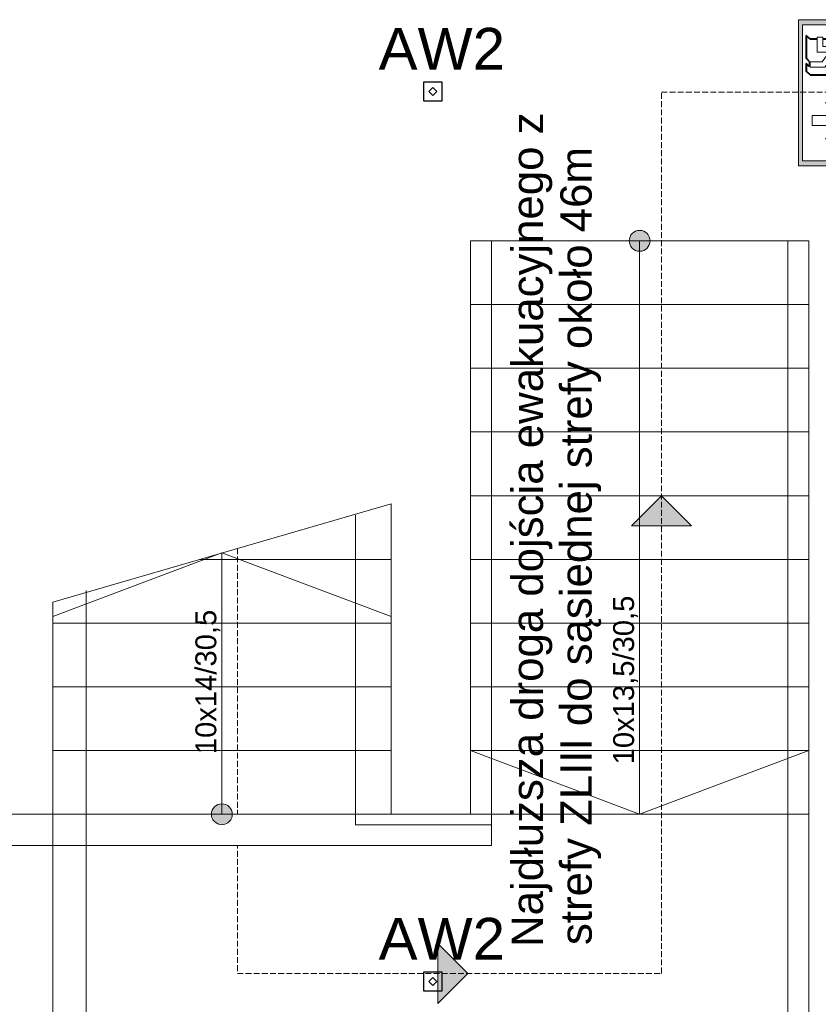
# Model space of a CAD drawing. Header units: millimetres. Extents: x -146116 to 602001, y -318793 to 100489.
# Tile 80 of 100: x 322476 to 326299, y -6109 to -1396. Entities that reach past the tile are written whole.
import ezdxf

# ---------------------------------------------------------------- set-up
doc = ezdxf.new("R2010")
doc.units = ezdxf.units.MM
doc.header["$LTSCALE"] = 0.1
doc.header["$MEASUREMENT"] = 0
doc.set_wipeout_variables(frame=1)
doc.linetypes.add('eks Rzut parteru$0$Krawędzie ukryte', pattern=[391.222223, 282.222223, -109])
doc.linetypes.add('eks Rzut parteru$0$Wipeout_Contour', pattern=[1000, 0, -1000])
doc.layers.get('0').update_dxf_attribs({"color": 8})
for name, color, linetype, lineweight in [('eks Rzut parteru$0$01 UWAGI_Nr_pióra__6', 8, 'Continuous', 13), ('eks Rzut parteru$0$Nowe_2D - Ogólne_Nr_pióra__38', 8, 'Continuous', 13), ('eks Rzut parteru$0$Nowe_830-G Teksty Etykiety_Nr_pióra__38', 8, 'Continuous', 13), ('eks Rzut parteru$0$Nowe_Konstrukcja - Stropy_Nr_pióra__38', 8, 'Continuous', 13), ('eks Rzut parteru$0$Nowe_Konstrukcja - Ściany zew_Nr_pióra__6', 8, 'Continuous', 13), ('eks Rzut parteru$0$poziom_1 (1)_4_0_Nr_pióra__21_Nr_pióra__7', 8, 'Continuous', 18), ('eks Rzut parteru$0$poziom_1 (1)_4_Konstrukcja - Schody_Nr_pióra__1_Nr_pióra__7', 8, 'Continuous', 18), ('eks Rzut parteru$0$poziom_1 (1)_4_Konstrukcja - Schody_Nr_pióra__81_Nr_pióra__4', 8, 'Continuous', 18), ('eks Rzut parteru$0$poziom_1 (1)_4_Konstrukcja - Stropy_Nr_pióra__81_Nr_pióra__4', 8, 'Continuous', 18), ('Oświetlenie ewakuacyjne', 3, 'Continuous', 20)]:
    doc.layers.add(name, color=color, linetype=linetype, lineweight=lineweight)
for name, color, linetype in [('eks Rzut parteru$0$Nowe_Konstrukcja - Ściany zew', 8, 'Continuous'), ('eks Rzut parteru$0$poziom_1 (1)_4_Konstrukcja - Schody', 8, 'Continuous'), ('LUXIONA', 92, 'Continuous'), ('REWIZJA_1', 6, 'Continuous')]:
    doc.layers.add(name, color=color, linetype=linetype)
doc.styles.add('ARIAL', font='arial.ttf')
doc.styles.add('eks Rzut parteru$0$GENERATED_STYLE_1', font='arial.ttf')
doc.styles.add('eks Rzut parteru$0$GENERATED_STYLE_5', font='arial.ttf')
doc.styles.add('Malanow_1_100', font='isocpeur.ttf')

# ---------------------------------------------------------------- blocks, each defined once
blk = doc.blocks.new('eks Rzut parteru$0$ARROWHEAD_8')
at = {"color": 0, "linetype": 'Continuous', "lineweight": 0}
blk.add_line((0, 0), (-1, 0), dxfattribs=at)
at = {"color": 0, "linetype": 'Continuous', "lineweight": 0, "flags": 128}
blk.add_lwpolyline([(-0.525, 0.525), (0, 0), (-0.525, -0.525)], dxfattribs=at)
blk = doc.blocks.new('eks Rzut parteru')
at = {"layer": 'eks Rzut parteru$0$poziom_1 (1)_4_Konstrukcja - Schody', "linetype": 'Continuous', "lineweight": 0}
blk.add_hatch(color=256, dxfattribs=at).paths.add_polyline_path([(236495.2, -12700.5), (236503.4, -12699.8), (236511.4, -12697.7), (236519, -12694.4), (236525.9, -12689.9), (236532, -12684.3), (236537.1, -12677.8), (236541, -12670.5), (236543.7, -12662.7), (236545, -12654.6), (236545, -12646.3), (236543.7, -12638.2), (236541, -12630.4), (236537.1, -12623.1), (236532, -12616.6), (236525.9, -12611), (236519, -12606.5), (236511.4, -12603.2), (236503.4, -12601.1), (236495.2, -12600.5), (236487, -12601.1), (236479, -12603.2), (236471.4, -12606.5), (236464.5, -12611), (236458.4, -12616.6), (236453.3, -12623.1), (236449.4, -12630.4), (236446.7, -12638.2), (236445.4, -12646.3), (236445.4, -12654.6), (236446.7, -12662.7), (236449.4, -12670.5), (236453.3, -12677.8), (236458.4, -12684.3), (236464.5, -12689.9), (236471.4, -12694.4), (236479, -12697.7), (236487, -12699.8)])
at = {"layer": 'eks Rzut parteru$0$Nowe_2D - Ogólne_Nr_pióra__38', "linetype": 'eks Rzut parteru$0$Krawędzie ukryte', "lineweight": 13}
for p, q in [((236599.4, -16157.5), (236599.4, -11938.2)), ((236599.4, -11938.2), (237660.6, -11938.2)), ((234569.4, -14123), (234569.4, -16157.5)), ((234569.4, -16157.5), (236599.4, -16157.5))]:
    blk.add_line(p, q, dxfattribs=at)
at = {"layer": 'eks Rzut parteru$0$Nowe_Konstrukcja - Stropy_Nr_pióra__38', "linetype": 'Continuous', "lineweight": 13}
for p, q in [((236455.8, -14014.1), (236599.4, -13870.5)), ((236599.4, -13870.5), (236743, -14014.1)), ((236743, -14014.1), (236455.8, -14014.1)), ((235528.3, -16301.1), (235528.3, -16013.9)), ((235528.3, -16013.9), (235671.9, -16157.5)), ((235671.9, -16157.5), (235528.3, -16301.1))]:
    blk.add_line(p, q, dxfattribs=at)
for points in [[(236455.8, -14014.1), (236599.4, -13870.5), (236743, -14014.1)], [(235528.3, -16157.5), (235528.3, -16013.9), (235671.9, -16157.5)], [(235528.3, -16157.5), (235671.9, -16157.5), (235528.3, -16301.1)]]:
    blk.add_solid(points, dxfattribs=at)
at = {"layer": 'eks Rzut parteru$0$poziom_1 (1)_4_0_Nr_pióra__21_Nr_pióra__7', "linetype": 'Continuous', "lineweight": 18, "flags": 128}
blk.add_lwpolyline([(237205.2, -12650.5), (237205.2, -16905.5)], dxfattribs=at)
at = {"layer": 'eks Rzut parteru$0$poziom_1 (1)_4_Konstrukcja - Schody_Nr_pióra__81_Nr_pióra__4', "linetype": 'Continuous', "lineweight": 18}
for p, q in [((235685.2, -12650.5), (237305.2, -12650.5)), ((236495.2, -12650.5), (236495.2, -15395.5)), ((237305.2, -12650.5), (237305.2, -15395.5)), ((235685.2, -12955.5), (237305.2, -12955.5)), ((235685.2, -13260.5), (237305.2, -13260.5)), ((235685.2, -13565.5), (237305.2, -13565.5)), ((235685.2, -13870.5), (237305.2, -13870.5)), ((235305.2, -13909.6), (233685.2, -14379.6)), ((234495.2, -14144.6), (233685.2, -14449.6)), ((235305.2, -14175.5), (234388.8, -14175.5)), ((234495.2, -14144.6), (235305.2, -14449.6)), ((235685.2, -14175.5), (237305.2, -14175.5)), ((235305.2, -14480.5), (233685.2, -14480.5)), ((235685.2, -14480.5), (237305.2, -14480.5)), ((235305.2, -14785.5), (233685.2, -14785.5)), ((235685.2, -14785.5), (237305.2, -14785.5)), ((235305.2, -15090.5), (233685.2, -15090.5)), ((235685.2, -15090.5), (237305.2, -15090.5)), ((236495.2, -15395.5), (237305.2, -15090.5))]:
    blk.add_line(p, q, dxfattribs=at)
blk.add_circle((236495.2, -12650.5), 50, dxfattribs=at)
at = {"layer": 'eks Rzut parteru$0$01 UWAGI_Nr_pióra__6', "xscale": 76.00000000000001, "yscale": 76.00000000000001, "zscale": 76.00000000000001}
blk.add_blockref('eks Rzut parteru$0$ARROWHEAD_8', (233685.2, -15482.1), dxfattribs=at)
at = {"layer": 'eks Rzut parteru$0$Nowe_830-G Teksty Etykiety_Nr_pióra__38', "linetype": 'Continuous', "lineweight": 13, "style": 'eks Rzut parteru$0$GENERATED_STYLE_5'}
for s, p in [('Najdłuższa droga dojścia ewakuacyjnego z', (236032.2, -16031)), ('strefy ZLIII do sąsiednej strefy około 46m', (236265.7, -16021.6))]:
    blk.add_text(s, height=150, rotation=90, dxfattribs=at).set_placement(p)
at = {"layer": 'eks Rzut parteru$0$poziom_1 (1)_4_Konstrukcja - Schody_Nr_pióra__1_Nr_pióra__7', "linetype": 'Continuous', "lineweight": 18, "char_height": 100, "attachment_point": 4, "rotation": 90, "style": 'eks Rzut parteru$0$GENERATED_STYLE_1'}
for s, insert in [('\\A1;10x13,5/30,5', (236427.7, -15156.7)), ('\\A1;10x14/30,5', (234427.7, -15107.8))]:
    blk.add_mtext(s, dxfattribs=dict(at, insert=insert))
at = {"linetype": 'eks Rzut parteru$0$Wipeout_Contour', "lineweight": 0, "ltscale": 316691.058735}
blk.add_wipeout([(235785.2, -15395.5), (232965.2, -15395.5), (232965.2, -15408), (235785.2, -15408)], dxfattribs=at).dxf.layer = 'eks Rzut parteru$0$Nowe_Konstrukcja - Ściany zew'
at = {"linetype": 'eks Rzut parteru$0$Wipeout_Contour', "lineweight": 0, "ltscale": 317240.694317}
blk.add_wipeout([(232965.2, -15545.5), (235785.2, -15545.5), (235785.2, -15533), (232965.2, -15533)], dxfattribs=at).dxf.layer = 'eks Rzut parteru$0$Nowe_Konstrukcja - Ściany zew'
at = {"linetype": 'eks Rzut parteru$0$Wipeout_Contour', "lineweight": 0, "ltscale": 316741.025554}
blk.add_wipeout([(235785.2, -15408), (232965.2, -15408), (232965.2, -15420.5), (235785.2, -15420.5)], dxfattribs=at).dxf.layer = 'eks Rzut parteru$0$Nowe_Konstrukcja - Ściany zew'
at = {"linetype": 'eks Rzut parteru$0$Wipeout_Contour', "lineweight": 0, "ltscale": 317190.727394}
blk.add_wipeout([(232965.2, -15533), (235785.2, -15533), (235785.2, -15520.5), (232965.2, -15520.5)], dxfattribs=at).dxf.layer = 'eks Rzut parteru$0$Nowe_Konstrukcja - Ściany zew'
at = {"layer": 'eks Rzut parteru$0$Nowe_Konstrukcja - Ściany zew_Nr_pióra__6', "linetype": 'Continuous', "lineweight": 13, "flags": 128}
for points in [[(235785.2, -15395.5), (232965.2, -15395.5)], [(232965.2, -15545.5), (235785.2, -15545.5)]]:
    blk.add_lwpolyline(points, dxfattribs=at)
at = {"layer": 'eks Rzut parteru$0$poziom_1 (1)_4_Konstrukcja - Schody_Nr_pióra__81_Nr_pióra__4', "linetype": 'Continuous', "lineweight": 18}
for p, q in [((235685.2, -12650.5), (235685.2, -15395.5)), ((235305.2, -15395.5), (235305.2, -13909.6)), ((234495.2, -15395.5), (234495.2, -14144.6)), ((233685.2, -15395.5), (233685.2, -14379.6)), ((236495.2, -15395.5), (235685.2, -15090.5)), ((235305.2, -15395.5), (233685.2, -15395.5)), ((235685.2, -15395.5), (237305.2, -15395.5))]:
    blk.add_line(p, q, dxfattribs=at)
at = {"linetype": 'eks Rzut parteru$0$Wipeout_Contour', "lineweight": 0, "ltscale": 316965.876486}
blk.add_wipeout([(235785.2, -15420.5), (232965.2, -15420.5), (232965.2, -15520.5), (235785.2, -15520.5)], dxfattribs=at).dxf.layer = 'eks Rzut parteru$0$Nowe_Konstrukcja - Ściany zew'
at = {"layer": 'eks Rzut parteru$0$poziom_1 (1)_4_Konstrukcja - Schody', "linetype": 'Continuous', "lineweight": 0}
blk.add_hatch(color=256, dxfattribs=at).paths.add_polyline_path([(234495.2, -15345.5), (234487, -15346.1), (234479, -15348.2), (234471.4, -15351.5), (234464.5, -15356), (234458.4, -15361.6), (234453.3, -15368.1), (234449.4, -15375.4), (234446.7, -15383.2), (234445.4, -15391.3), (234445.4, -15399.6), (234446.7, -15407.7), (234449.4, -15415.5), (234453.3, -15422.8), (234458.4, -15429.3), (234464.5, -15434.9), (234471.4, -15439.4), (234479, -15442.7), (234487, -15444.8), (234495.2, -15445.5), (234503.4, -15444.8), (234511.4, -15442.7), (234519, -15439.4), (234525.9, -15434.9), (234532, -15429.3), (234537.1, -15422.8), (234541, -15415.5), (234543.7, -15407.7), (234545, -15399.6), (234545, -15391.3), (234543.7, -15383.2), (234541, -15375.4), (234537.1, -15368.1), (234532, -15361.6), (234525.9, -15356), (234519, -15351.5), (234511.4, -15348.2), (234503.4, -15346.1)])
at = {"layer": 'eks Rzut parteru$0$Nowe_Konstrukcja - Ściany zew_Nr_pióra__6', "linetype": 'Continuous', "lineweight": 13}
blk.add_line((235785.2, -15395.5), (235785.2, -15545.5), dxfattribs=at)
at = {"layer": 'eks Rzut parteru$0$poziom_1 (1)_4_0_Nr_pióra__21_Nr_pióra__7', "linetype": 'Continuous', "lineweight": 18}
blk.add_line((233845.2, -14324.8), (233845.2, -16905.5), dxfattribs=at)
at = {"layer": 'eks Rzut parteru$0$poziom_1 (1)_4_0_Nr_pióra__21_Nr_pióra__7', "linetype": 'Continuous', "lineweight": 18, "flags": 128}
for points in [[(235785.2, -12650.5), (235785.2, -15445.5)], [(235135.2, -13963.7), (235135.2, -15445.5)], [(235135.2, -15445.5), (235785.2, -15445.5)]]:
    blk.add_lwpolyline(points, dxfattribs=at)
at = {"layer": 'eks Rzut parteru$0$poziom_1 (1)_4_Konstrukcja - Schody_Nr_pióra__81_Nr_pióra__4', "linetype": 'Continuous', "lineweight": 18}
blk.add_circle((234495.2, -15395.5), 50, dxfattribs=at)
at = {"layer": 'eks Rzut parteru$0$poziom_1 (1)_4_Konstrukcja - Stropy_Nr_pióra__81_Nr_pióra__4', "linetype": 'Continuous', "lineweight": 18, "flags": 128}
blk.add_lwpolyline([(233685.2, -15395.5), (233685.2, -16905.5), (237305.2, -16905.5), (237305.2, -15395.5)], close=True, dxfattribs=at)
blk = doc.blocks.new('DG')
at = {"layer": 'Oświetlenie ewakuacyjne', "linetype": 'ByBlock'}
h = blk.add_hatch(color=256, dxfattribs=at)
h.paths.add_polyline_path([(-0.92, 34.23), (69.08, 34.23), (69.08, -0.77), (-0.92, -0.77)])
h.paths.add_polyline_path([(1.54, 32.26), (66.63, 32.26), (66.63, 1.21), (1.54, 1.21)], flags=16)
at = {"layer": 'Oświetlenie ewakuacyjne', "lineweight": 40}
for p, q in [((42.7, 30.38), (59.77, 30.38)), ((42.7, 4.82), (42.7, 30.38)), ((59.77, 30.38), (59.77, 18.95)), ((59.77, 17.11), (59.77, 10.93)), ((42.7, 4.82), (44.51, 3.02)), ((59.77, 8.22), (59.77, 4.82)), ((59.77, 4.82), (61.58, 3.02)), ((48.13, 3.02), (44.51, 3.02)), ((46.75, 4.39), (48.13, 3.02)), ((49.31, 4.39), (50.69, 3.02)), ((61.58, 3.02), (50.69, 3.02))]:
    blk.add_line(p, q, dxfattribs=at)
at = {"layer": 'Oświetlenie ewakuacyjne'}
for p, q in [((12.09, 19.05), (20.78, 27.53)), ((20.78, 27.53), (29.47, 19.05)), ((12.09, 12.28), (12.09, 19.05)), ((29.47, 19.05), (29.47, 12.28)), ((47.27, 21.68), (47.27, 18.64)), ((57, 23.48), (50.5, 23.49)), ((56.23, 15.6), (53.21, 21.11)), ((53.21, 21.11), (55.91, 21.11)), ((55.91, 21.11), (58.82, 16.48)), ((60.56, 17.65), (57, 23.48)), ((18.37, 17.8), (12.09, 12.28)), ((18.37, 5.81), (18.37, 17.8)), ((29.47, 12.28), (23.19, 17.8)), ((23.19, 17.8), (23.19, 5.81)), ((47.27, 18.64), (42.7, 18.64)), ((42.7, 18.64), (42.7, 16.29)), ((42.7, 16.29), (49.38, 16.28)), ((50.94, 15.55), (46.32, 11.89)), ((49.38, 16.28), (49.38, 18.44)), ((49.38, 18.44), (50.94, 15.55)), ((56.23, 10.93), (56.23, 15.6)), ((58.82, 16.48), (60.56, 17.65)), ((46.32, 11.89), (46.32, 4.82)), ((48.88, 10.54), (53.52, 13.99)), ((48.88, 4.82), (48.88, 10.54)), ((53.52, 13.99), (53.51, 8.22)), ((60.79, 10.93), (56.23, 10.93)), ((60.78, 8.22), (60.79, 10.93)), ((23.19, 5.81), (18.37, 5.81)), ((46.32, 4.82), (48.88, 4.82)), ((53.51, 8.22), (60.78, 8.22)), ((46.75, 4.39), (49.31, 4.39))]:
    blk.add_line(p, q, dxfattribs=at)
for points in [[(-0.92, 34.23), (69.08, 34.23), (69.08, -0.77), (-0.92, -0.77)], [(1.54, 32.26), (66.63, 32.26), (66.63, 1.21), (1.54, 1.21)]]:
    blk.add_lwpolyline(points, close=True, dxfattribs=at)
blk.add_circle((47.8, 24.52), 2.34, dxfattribs=at)
blk.add_arc((47.8, 24.52), 2.88, 259.4003, 339.1396, dxfattribs=at)
blk = doc.blocks.new('*U28')
at = {"layer": 'Oświetlenie ewakuacyjne', "color": 1, "linetype": 'ByBlock', "xscale": -1, "rotation": 359.9999999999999}
blk.add_blockref('DG', (69.08, 0.76), dxfattribs=at)
at = {"layer": 'Oświetlenie ewakuacyjne', "insert": (9.21, 57.69), "char_height": 18, "attachment_point": 1, "style": 'Malanow_1_100'}
blk.add_mtext_dynamic_manual_height_columns('{\\fArial|b0|i0|c238|p34;EW1}', width=42.9792, gutter_width=669.53, heights=[0], dxfattribs=at)
blk = doc.blocks.new('LUXIONA - LVNO')
at = {"layer": 'LUXIONA', "color": 1, "lineweight": -2}
for p, q in [((9, 9), (0, 9)), ((0, 9), (0, 0)), ((9, 0), (9, 9)), ((0, 0), (9, 0))]:
    blk.add_line(p, q, dxfattribs=at)
blk.add_lwpolyline([(4.48, 6.3), (2.62, 4.45), (4.48, 2.6), (6.33, 4.45)], close=True, dxfattribs=at)
at = {"layer": 'LUXIONA', "color": 1, "style": 'ARIAL', "flags": 4}
for tag, p in [('TYP', (-13.79, 32.2, -23.7)), ('OBW', (-19.09, -28.02, -23.7))]:
    blk.add_attdef(tag, p, '', height=20, dxfattribs=at)

msp = doc.modelspace()

# ---------------------------------------------------------------- block references
at = {"layer": 'REWIZJA_1'}
msp.add_blockref('eks Rzut parteru', (88948.8, 10195.8), dxfattribs=at)

# ---------------------------------------------------------------- next in the draw order: block references
at = {"layer": 'LUXIONA'}
ref = msp.add_blockref('LUXIONA - LVNO', (324409.3, -1784.5), dxfattribs=dict(at, xscale=10, yscale=10, zscale=10))
ref.add_attrib('TYP', 'AW2', (324194.5, -1635.5, -237), dxfattribs={"color": 1, "height": 200, "style": 'ARIAL'})
ref = msp.add_blockref('LUXIONA - LVNO', (324409.3, -6044.8), dxfattribs=dict(at, xscale=10, yscale=10, zscale=10))
ref.add_attrib('TYP', 'AW2', (324194.5, -5895.7, -237), dxfattribs={"color": 1, "height": 200, "style": 'ARIAL'})
at = {"layer": 'Oświetlenie ewakuacyjne', "linetype": 'ByBlock', "xscale": 10, "yscale": 10, "zscale": 10, "rotation": 269.9999999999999}
msp.add_blockref('*U28', (326204.1, -1396.2), dxfattribs=at)

doc.saveas('drawing.dxf')
